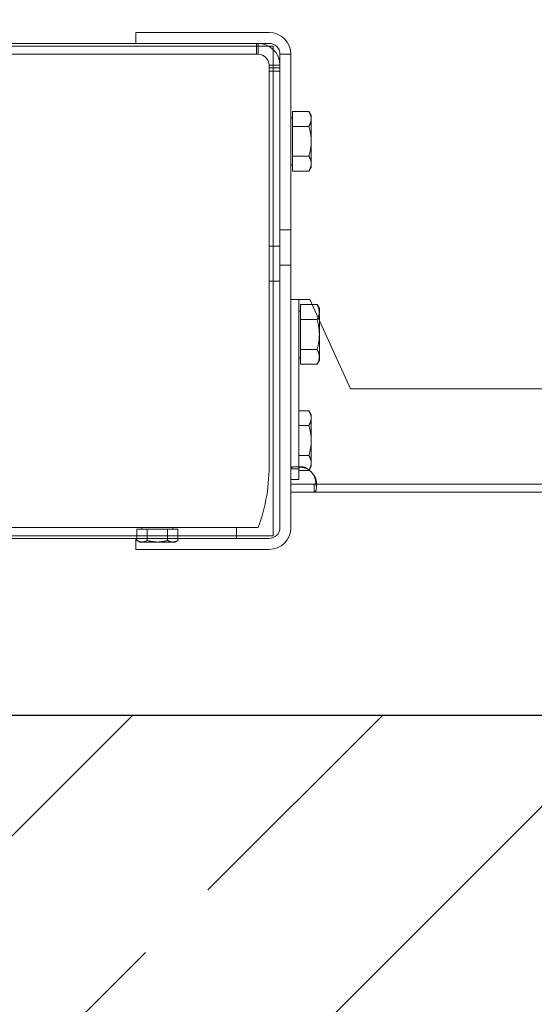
# Model space of a CAD drawing. Header units: millimetres. Extents: x -52968 to 399385, y -141133 to 110561.
# Tile 71 of 146: x 76549 to 76739, y -104054 to -103692. Entities that reach past the tile are written whole.
import ezdxf

# ---------------------------------------------------------------- set-up
doc = ezdxf.new("R2010")
doc.units = ezdxf.units.MM
doc.layers.add('_xref', color=250, linetype='Continuous')
for name, color, linetype, lineweight in [('SIM-Wegliniec-21.07.2025-Parter$0$Nowe_A-Posadzki_Nr_pióra__89', 250, 'Continuous', 0), ('SIM-Wegliniec-21.07.2025-Parter$0$Nowe_A-Płyta-Grunt_Nr_pióra__89', 250, 'Continuous', 0), ('SIM-Wegliniec-21.07.2025-Parter$0$Nowe_A-Winda_Nr_pióra__1', 250, 'Continuous', 0), ('SIM-Wegliniec-21.07.2025-Parter$0$Nowe_A-Ściany-Konstrukcyjne', 250, 'Continuous', 0), ('SIM-Wegliniec-21.07.2025-Parter$0$Nowe_A-Ściany-Konstrukcyjne_Nr_pióra__27', 250, 'Continuous', 0)]:
    doc.layers.add(name, color=color, linetype=linetype, lineweight=lineweight)

# ---------------------------------------------------------------- blocks, each defined once
blk = doc.blocks.new('SIM-Wegliniec-21.07.2025-Parter')
at = {"layer": 'SIM-Wegliniec-21.07.2025-Parter$0$Nowe_A-Ściany-Konstrukcyjne', "linetype": 'Continuous', "lineweight": 0}
h = blk.add_hatch(dxfattribs=at)
h.set_pattern_fill('Beton_zbrojony', color=256, style=0, pattern_type=2)
h.set_pattern_definition([(45, (0, 0), (-91.92388, 91.92388), []), (45, (-45.96, 45.96), (-91.92388, 91.92388), [97.5, -32.5])])
h.paths.add_polyline_path([(77880.07, -103947.6), (75380.07, -103947.6), (75380.07, -104197.6), (77880.07, -104197.6)])
at = {"layer": 'SIM-Wegliniec-21.07.2025-Parter$0$Nowe_A-Posadzki_Nr_pióra__89', "linetype": 'Continuous', "lineweight": 13, "flags": 128}
blk.add_lwpolyline([(75380.07, -102207.6), (75380.07, -103947.6), (77880.07, -103947.6), (77880.07, -102207.6)], close=True, dxfattribs=at)
at = {"layer": 'SIM-Wegliniec-21.07.2025-Parter$0$Nowe_A-Płyta-Grunt_Nr_pióra__89', "linetype": 'Continuous', "lineweight": 13, "flags": 128}
blk.add_lwpolyline([(75380.07, -103947.6), (77880.07, -103947.6), (77880.07, -102207.6), (75380.07, -102207.6)], close=True, dxfattribs=at)
at = {"layer": 'SIM-Wegliniec-21.07.2025-Parter$0$Nowe_A-Winda_Nr_pióra__1', "linetype": 'Continuous', "lineweight": 13}
for p, q in [((76592.08, -103696.59), (76641.08, -103696.59)), ((76592.08, -103696.59), (76592.08, -103700.59)), ((76640.95, -103701.59), (76119.2, -103701.59)), ((76168.07, -103700.59), (76592.08, -103700.59)), ((76592.08, -103700.59), (76641.08, -103700.59)), ((76636.5, -103703.22), (76636.5, -103700.59)), ((76636.5, -103704.59), (76636.5, -103703.22)), ((76637.08, -103700.59), (76637.08, -103703.22)), ((76637.08, -103703.22), (76637.08, -103704.59)), ((76642.58, -103701.59), (76640.95, -103701.59)), ((76642.58, -103702.79), (76642.58, -103701.59)), ((76642.58, -103709.64), (76642.58, -103702.79)), ((76123.07, -103704.59), (76637.08, -103704.59)), ((76645.08, -103878.6), (76645.08, -103704.59)), ((76649.08, -103704.59), (76645.08, -103704.59)), ((76649.08, -103878.6), (76649.08, -103704.59)), ((76641.08, -103708.59), (76642.46, -103708.59)), ((76641.08, -103708.59), (76641.08, -103787.99)), ((76641.08, -103709.64), (76642.58, -103709.64)), ((76645.08, -103710.79), (76641.08, -103710.79)), ((76642.46, -103708.59), (76645.08, -103708.59)), ((76642.58, -103787.99), (76642.58, -103709.64)), ((76642.58, -103709.64), (76645.08, -103709.64)), ((76649.68, -103727.99), (76649.08, -103727.99)), ((76649.68, -103731.11), (76649.68, -103725.62)), ((76649.68, -103725.62), (76655.73, -103725.62)), ((76656.58, -103727.09), (76655.73, -103725.62)), ((76656.58, -103728.37), (76656.58, -103727.09)), ((76656.58, -103736.59), (76656.58, -103728.37)), ((76649.68, -103742.08), (76649.68, -103731.11)), ((76649.68, -103731.11), (76655.73, -103731.11)), ((76656.58, -103744.82), (76656.58, -103736.59)), ((76649.68, -103742.08), (76655.73, -103742.08)), ((76649.68, -103747.56), (76649.68, -103742.08)), ((76649.68, -103745.19), (76649.08, -103745.19)), ((76656.58, -103746.09), (76655.73, -103747.56)), ((76656.58, -103746.09), (76656.58, -103744.82)), ((76649.68, -103747.56), (76655.73, -103747.56)), ((76649.08, -103769.09), (76645.08, -103769.09)), ((76641.08, -103775.19), (76641.08, -103854.6)), ((76645.08, -103775.19), (76641.08, -103775.19)), ((76642.58, -103853.55), (76642.58, -103775.19)), ((76642.58, -103775.19), (76642.58, -103787.99)), ((76649.08, -103782.09), (76645.08, -103782.09)), ((76645.08, -103787.99), (76641.08, -103787.99)), ((76649.08, -103794.69), (76655.08, -103794.69)), ((76652.08, -103794.69), (76652.08, -103856.98)), ((76652.68, -103802.11), (76652.68, -103796.63)), ((76652.68, -103796.63), (76656.96, -103796.63)), ((76656.08, -103794.69), (76655.08, -103794.69)), ((76671.08, -103827.6), (76656.08, -103794.69)), ((76656.96, -103796.63), (76658.73, -103796.63)), ((76659.58, -103798.09), (76658.73, -103796.63)), ((76652.68, -103798.99), (76652.08, -103798.99)), ((76659.58, -103799.37), (76659.58, -103798.09)), ((76659.58, -103802.37), (76659.58, -103799.37)), ((76652.68, -103813.08), (76652.68, -103802.11)), ((76652.68, -103802.11), (76658.73, -103802.11)), ((76659.58, -103807.59), (76659.58, -103802.37)), ((76659.58, -103815.82), (76659.58, -103807.59)), ((76652.68, -103813.08), (76658.73, -103813.08)), ((76652.68, -103818.56), (76652.68, -103813.08)), ((76659.58, -103817.09), (76659.58, -103815.82)), ((76652.68, -103816.19), (76652.08, -103816.19)), ((76652.68, -103818.56), (76658.73, -103818.56)), ((76659.58, -103817.09), (76658.73, -103818.56)), ((76873.08, -103827.6), (76671.08, -103827.6)), ((76652.08, -103835.63), (76655.73, -103835.63)), ((76656.58, -103837.1), (76655.73, -103835.63)), ((76656.58, -103838.37), (76656.58, -103837.1)), ((76652.08, -103841.11), (76655.73, -103841.11)), ((76656.58, -103846.6), (76656.58, -103838.37)), ((76656.58, -103854.82), (76656.58, -103846.6)), ((76652.08, -103852.08), (76655.73, -103852.08)), ((76642.58, -103880.4), (76642.58, -103853.55)), ((76656.58, -103856.1), (76656.58, -103854.82)), ((76651.17, -103856.98), (76649.08, -103856.98)), ((76650.83, -103856.19), (76652.96, -103856.19)), ((76652.08, -103856.98), (76651.17, -103856.98)), ((76652.08, -103856.98), (76652.08, -103860.95)), ((76652.08, -103857.56), (76655.73, -103857.56)), ((76655.8, -103857.44), (76655.73, -103857.56)), ((76656.58, -103856.1), (76655.8, -103857.44)), ((76652.08, -103860.95), (76649.08, -103860.95)), ((76649.08, -103862.6), (76657.69, -103862.6)), ((76657.69, -103863.5), (76657.69, -103862.6)), ((76657.69, -103862.6), (76873.08, -103862.6)), ((76658.48, -103861.72), (76658.48, -103863.84)), ((76657.69, -103865.6), (76649.08, -103865.6)), ((76657.69, -103865.6), (76657.69, -103863.5)), ((76873.08, -103865.6), (76657.69, -103865.6)), ((76637.08, -103878.6), (76123.07, -103878.6)), ((76592.55, -103879.2), (76592.55, -103882.6)), ((76592.55, -103879.2), (76596.3, -103879.2)), ((76594.35, -103879.2), (76594.35, -103878.6)), ((76596.3, -103879.2), (76596.3, -103882.6)), ((76596.3, -103879.2), (76603.81, -103879.2)), ((76603.81, -103879.2), (76607.56, -103879.2)), ((76603.81, -103879.2), (76603.81, -103882.6)), ((76605.75, -103879.2), (76605.75, -103878.6)), ((76607.56, -103879.2), (76607.56, -103882.6)), ((76629.08, -103878.6), (76629.08, -103882.6)), ((76642.58, -103881.6), (76642.58, -103880.4)), ((76119.2, -103881.6), (76640.95, -103881.6)), ((76592.08, -103882.6), (76168.07, -103882.6)), ((76641.08, -103882.6), (76592.08, -103882.6)), ((76592.08, -103886.6), (76592.08, -103882.6)), ((76592.55, -103882.6), (76592.55, -103883.31)), ((76593.55, -103883.9), (76592.55, -103883.31)), ((76593.55, -103883.9), (76594.43, -103883.9)), ((76594.43, -103883.9), (76600.05, -103883.9)), ((76596.3, -103882.6), (76596.3, -103883.31)), ((76600.05, -103883.9), (76605.68, -103883.9)), ((76603.81, -103882.6), (76603.81, -103883.31)), ((76605.68, -103883.9), (76606.55, -103883.9)), ((76606.55, -103883.9), (76607.56, -103883.31)), ((76607.56, -103882.6), (76607.56, -103883.31)), ((76640.95, -103881.6), (76642.58, -103881.6)), ((76641.08, -103886.6), (76592.08, -103886.6))]:
    blk.add_line(p, q, dxfattribs=at)
at = {"layer": 'SIM-Wegliniec-21.07.2025-Parter$0$Nowe_A-Winda_Nr_pióra__1', "linetype": 'Continuous', "lineweight": 13, "flags": 128}
for points in [[(76656.58, -103728.37), (76656.58, -103728.26), (76656.57, -103728.15), (76656.56, -103728.04), (76656.55, -103727.93), (76656.54, -103727.82), (76656.52, -103727.71), (76656.51, -103727.6), (76656.48, -103727.49), (76656.46, -103727.38), (76656.43, -103727.27), (76656.4, -103727.16), (76656.37, -103727.05), (76656.33, -103726.93), (76656.29, -103726.82), (76656.25, -103726.71), (76656.21, -103726.59), (76656.16, -103726.48), (76656.11, -103726.36), (76656.05, -103726.24), (76655.99, -103726.12), (76655.93, -103726), (76655.87, -103725.88), (76655.8, -103725.75), (76655.73, -103725.62)], [(76655.73, -103731.11), (76655.8, -103730.98), (76655.87, -103730.86), (76655.93, -103730.74), (76655.99, -103730.62), (76656.05, -103730.5), (76656.11, -103730.38), (76656.16, -103730.26), (76656.21, -103730.14), (76656.25, -103730.03), (76656.29, -103729.91), (76656.33, -103729.8), (76656.37, -103729.69), (76656.4, -103729.58), (76656.43, -103729.47), (76656.46, -103729.35), (76656.48, -103729.24), (76656.51, -103729.13), (76656.52, -103729.02), (76656.54, -103728.92), (76656.55, -103728.81), (76656.56, -103728.7), (76656.57, -103728.59), (76656.58, -103728.48), (76656.58, -103728.37)], [(76656.58, -103736.59), (76656.58, -103736.37), (76656.57, -103736.16), (76656.56, -103735.94), (76656.55, -103735.72), (76656.54, -103735.5), (76656.52, -103735.28), (76656.51, -103735.06), (76656.48, -103734.84), (76656.46, -103734.62), (76656.43, -103734.4), (76656.4, -103734.18), (76656.37, -103733.95), (76656.33, -103733.73), (76656.29, -103733.5), (76656.25, -103733.27), (76656.21, -103733.04), (76656.16, -103732.81), (76656.11, -103732.58), (76656.05, -103732.34), (76655.99, -103732.1), (76655.93, -103731.86), (76655.87, -103731.61), (76655.8, -103731.36), (76655.73, -103731.11)], [(76655.73, -103742.08), (76655.8, -103741.83), (76655.87, -103741.58), (76655.93, -103741.33), (76655.99, -103741.09), (76656.05, -103740.85), (76656.11, -103740.61), (76656.16, -103740.38), (76656.21, -103740.15), (76656.25, -103739.92), (76656.29, -103739.69), (76656.33, -103739.46), (76656.37, -103739.24), (76656.4, -103739.01), (76656.43, -103738.79), (76656.46, -103738.57), (76656.48, -103738.35), (76656.51, -103738.13), (76656.52, -103737.91), (76656.54, -103737.69), (76656.55, -103737.47), (76656.56, -103737.25), (76656.57, -103737.03), (76656.58, -103736.81), (76656.58, -103736.59)], [(76656.58, -103744.82), (76656.58, -103744.71), (76656.57, -103744.6), (76656.56, -103744.49), (76656.55, -103744.38), (76656.54, -103744.27), (76656.52, -103744.16), (76656.51, -103744.05), (76656.48, -103743.94), (76656.46, -103743.83), (76656.43, -103743.72), (76656.4, -103743.61), (76656.37, -103743.5), (76656.33, -103743.39), (76656.29, -103743.28), (76656.25, -103743.16), (76656.21, -103743.05), (76656.16, -103742.93), (76656.11, -103742.81), (76656.05, -103742.69), (76655.99, -103742.57), (76655.93, -103742.45), (76655.87, -103742.33), (76655.8, -103742.21), (76655.73, -103742.08)], [(76655.73, -103747.56), (76655.8, -103747.44), (76655.87, -103747.31), (76655.93, -103747.19), (76655.99, -103747.07), (76656.05, -103746.95), (76656.11, -103746.83), (76656.16, -103746.71), (76656.21, -103746.6), (76656.25, -103746.48), (76656.29, -103746.37), (76656.33, -103746.26), (76656.37, -103746.14), (76656.4, -103746.03), (76656.43, -103745.92), (76656.46, -103745.81), (76656.48, -103745.7), (76656.51, -103745.59), (76656.52, -103745.48), (76656.54, -103745.37), (76656.55, -103745.26), (76656.56, -103745.15), (76656.57, -103745.04), (76656.58, -103744.93), (76656.58, -103744.82)], [(76659.58, -103799.37), (76659.58, -103799.26), (76659.57, -103799.15), (76659.56, -103799.04), (76659.55, -103798.93), (76659.54, -103798.82), (76659.52, -103798.71), (76659.51, -103798.6), (76659.48, -103798.49), (76659.46, -103798.38), (76659.43, -103798.27), (76659.4, -103798.16), (76659.37, -103798.05), (76659.33, -103797.93), (76659.29, -103797.82), (76659.25, -103797.71), (76659.21, -103797.59), (76659.16, -103797.48), (76659.11, -103797.36), (76659.05, -103797.24), (76658.99, -103797.12), (76658.93, -103797), (76658.87, -103796.88), (76658.8, -103796.75), (76658.73, -103796.63)], [(76658.73, -103802.11), (76658.75, -103802.08), (76658.77, -103802.05), (76658.78, -103802.01), (76658.8, -103801.98), (76658.82, -103801.95), (76658.84, -103801.92), (76658.85, -103801.88), (76658.87, -103801.85), (76658.89, -103801.82), (76658.9, -103801.79), (76658.92, -103801.76), (76658.94, -103801.73), (76658.95, -103801.7), (76658.97, -103801.66), (76658.98, -103801.63), (76659, -103801.6), (76659.01, -103801.57), (76659.03, -103801.54), (76659.04, -103801.51), (76659.06, -103801.48), (76659.07, -103801.45), (76659.09, -103801.42), (76659.1, -103801.39), (76659.11, -103801.36)], [(76659.11, -103801.36), (76659.15, -103801.27), (76659.19, -103801.18), (76659.22, -103801.1), (76659.26, -103801.01), (76659.29, -103800.93), (76659.32, -103800.84), (76659.35, -103800.76), (76659.37, -103800.68), (76659.4, -103800.59), (76659.42, -103800.51), (76659.44, -103800.43), (76659.46, -103800.35), (76659.48, -103800.26), (76659.5, -103800.18), (76659.51, -103800.1), (76659.53, -103800.02), (76659.54, -103799.94), (76659.55, -103799.86), (76659.56, -103799.78), (76659.56, -103799.69), (76659.57, -103799.61), (76659.57, -103799.53), (76659.58, -103799.45), (76659.58, -103799.37)], [(76659.58, -103807.59), (76659.58, -103807.38), (76659.57, -103807.16), (76659.56, -103806.94), (76659.55, -103806.72), (76659.54, -103806.5), (76659.52, -103806.28), (76659.51, -103806.06), (76659.48, -103805.84), (76659.46, -103805.62), (76659.43, -103805.4), (76659.4, -103805.18), (76659.37, -103804.95), (76659.33, -103804.73), (76659.29, -103804.5), (76659.25, -103804.27), (76659.21, -103804.04), (76659.16, -103803.81), (76659.11, -103803.58), (76659.05, -103803.34), (76658.99, -103803.1), (76658.93, -103802.86), (76658.87, -103802.61), (76658.8, -103802.36), (76658.73, -103802.11)], [(76658.73, -103813.08), (76658.8, -103812.83), (76658.87, -103812.58), (76658.93, -103812.33), (76658.99, -103812.09), (76659.05, -103811.85), (76659.11, -103811.61), (76659.16, -103811.38), (76659.21, -103811.15), (76659.25, -103810.92), (76659.29, -103810.69), (76659.33, -103810.46), (76659.37, -103810.24), (76659.4, -103810.01), (76659.43, -103809.79), (76659.46, -103809.57), (76659.48, -103809.35), (76659.51, -103809.13), (76659.52, -103808.91), (76659.54, -103808.69), (76659.55, -103808.47), (76659.56, -103808.25), (76659.57, -103808.03), (76659.58, -103807.81), (76659.58, -103807.59)], [(76659.58, -103815.82), (76659.58, -103815.71), (76659.57, -103815.6), (76659.56, -103815.49), (76659.55, -103815.38), (76659.54, -103815.27), (76659.52, -103815.16), (76659.51, -103815.06), (76659.48, -103814.95), (76659.46, -103814.83), (76659.43, -103814.72), (76659.4, -103814.61), (76659.37, -103814.5), (76659.33, -103814.39), (76659.29, -103814.28), (76659.25, -103814.16), (76659.21, -103814.05), (76659.16, -103813.93), (76659.11, -103813.81), (76659.05, -103813.69), (76658.99, -103813.57), (76658.93, -103813.45), (76658.87, -103813.33), (76658.8, -103813.21), (76658.73, -103813.08)], [(76658.73, -103818.56), (76658.8, -103818.44), (76658.87, -103818.31), (76658.93, -103818.19), (76658.99, -103818.07), (76659.05, -103817.95), (76659.11, -103817.83), (76659.16, -103817.71), (76659.21, -103817.6), (76659.25, -103817.48), (76659.29, -103817.37), (76659.33, -103817.26), (76659.37, -103817.14), (76659.4, -103817.03), (76659.43, -103816.92), (76659.46, -103816.81), (76659.48, -103816.7), (76659.51, -103816.59), (76659.52, -103816.48), (76659.54, -103816.37), (76659.55, -103816.26), (76659.56, -103816.15), (76659.57, -103816.04), (76659.58, -103815.93), (76659.58, -103815.82)], [(76656.58, -103838.37), (76656.58, -103838.26), (76656.57, -103838.15), (76656.56, -103838.04), (76656.55, -103837.93), (76656.54, -103837.82), (76656.52, -103837.71), (76656.51, -103837.6), (76656.48, -103837.49), (76656.46, -103837.38), (76656.43, -103837.27), (76656.4, -103837.16), (76656.37, -103837.05), (76656.33, -103836.93), (76656.29, -103836.82), (76656.25, -103836.71), (76656.21, -103836.59), (76656.16, -103836.48), (76656.11, -103836.36), (76656.05, -103836.24), (76655.99, -103836.12), (76655.93, -103836), (76655.87, -103835.88), (76655.8, -103835.75), (76655.73, -103835.63)], [(76655.73, -103841.11), (76655.8, -103840.98), (76655.87, -103840.86), (76655.93, -103840.74), (76655.99, -103840.62), (76656.05, -103840.5), (76656.11, -103840.38), (76656.16, -103840.26), (76656.21, -103840.14), (76656.25, -103840.03), (76656.29, -103839.91), (76656.33, -103839.8), (76656.37, -103839.69), (76656.4, -103839.58), (76656.43, -103839.47), (76656.46, -103839.36), (76656.48, -103839.24), (76656.51, -103839.13), (76656.52, -103839.03), (76656.54, -103838.92), (76656.55, -103838.81), (76656.56, -103838.7), (76656.57, -103838.59), (76656.58, -103838.48), (76656.58, -103838.37)], [(76656.58, -103846.6), (76656.58, -103846.38), (76656.57, -103846.16), (76656.56, -103845.94), (76656.55, -103845.72), (76656.54, -103845.5), (76656.52, -103845.28), (76656.51, -103845.06), (76656.48, -103844.84), (76656.46, -103844.62), (76656.43, -103844.4), (76656.4, -103844.18), (76656.37, -103843.95), (76656.33, -103843.73), (76656.29, -103843.5), (76656.25, -103843.27), (76656.21, -103843.04), (76656.16, -103842.81), (76656.11, -103842.58), (76656.05, -103842.34), (76655.99, -103842.1), (76655.93, -103841.86), (76655.87, -103841.61), (76655.8, -103841.36), (76655.73, -103841.11)], [(76655.73, -103852.08), (76655.8, -103851.83), (76655.87, -103851.58), (76655.93, -103851.33), (76655.99, -103851.09), (76656.05, -103850.85), (76656.11, -103850.61), (76656.16, -103850.38), (76656.21, -103850.15), (76656.25, -103849.92), (76656.29, -103849.69), (76656.33, -103849.46), (76656.37, -103849.24), (76656.4, -103849.01), (76656.43, -103848.79), (76656.46, -103848.57), (76656.48, -103848.35), (76656.51, -103848.13), (76656.52, -103847.91), (76656.54, -103847.69), (76656.55, -103847.47), (76656.56, -103847.25), (76656.57, -103847.03), (76656.58, -103846.81), (76656.58, -103846.6)], [(76656.58, -103854.82), (76656.58, -103854.71), (76656.57, -103854.6), (76656.56, -103854.49), (76656.55, -103854.38), (76656.54, -103854.27), (76656.52, -103854.16), (76656.51, -103854.06), (76656.48, -103853.95), (76656.46, -103853.84), (76656.43, -103853.72), (76656.4, -103853.61), (76656.37, -103853.5), (76656.33, -103853.39), (76656.29, -103853.28), (76656.25, -103853.16), (76656.21, -103853.05), (76656.16, -103852.93), (76656.11, -103852.81), (76656.05, -103852.69), (76655.99, -103852.57), (76655.93, -103852.45), (76655.87, -103852.33), (76655.8, -103852.21), (76655.73, -103852.08)], [(76655.8, -103857.44), (76655.87, -103857.32), (76655.93, -103857.2), (76655.99, -103857.08), (76656.04, -103856.97), (76656.1, -103856.86), (76656.14, -103856.74), (76656.19, -103856.63), (76656.24, -103856.52), (76656.28, -103856.41), (76656.32, -103856.3), (76656.35, -103856.19), (76656.39, -103856.09), (76656.42, -103855.98), (76656.44, -103855.87), (76656.47, -103855.77), (76656.49, -103855.66), (76656.51, -103855.56), (76656.53, -103855.45), (76656.54, -103855.35), (76656.56, -103855.24), (76656.56, -103855.14), (76656.57, -103855.03), (76656.58, -103854.93), (76656.58, -103854.82)], [(76655.08, -103856.98), (76654.7, -103856.85), (76654.32, -103856.74), (76653.94, -103856.63), (76653.56, -103856.54), (76653.19, -103856.46), (76652.82, -103856.39), (76652.45, -103856.33), (76652.1, -103856.28), (76651.76, -103856.24), (76651.44, -103856.22), (76651.13, -103856.2), (76650.83, -103856.19), (76650.56, -103856.2), (76650.31, -103856.22), (76650.08, -103856.24), (76649.87, -103856.28), (76649.68, -103856.33), (76649.52, -103856.39), (76649.38, -103856.46), (76649.27, -103856.54), (76649.19, -103856.63), (76649.12, -103856.74), (76649.09, -103856.85), (76649.08, -103856.98)], [(76652.08, -103856.98), (76652.08, -103856.94), (76652.08, -103856.91), (76652.08, -103856.87), (76652.08, -103856.84), (76652.09, -103856.8), (76652.09, -103856.77), (76652.1, -103856.74), (76652.11, -103856.7), (76652.12, -103856.67), (76652.13, -103856.64), (76652.14, -103856.61), (76652.15, -103856.59), (76652.16, -103856.56), (76652.18, -103856.53), (76652.19, -103856.51), (76652.21, -103856.48), (76652.23, -103856.46), (76652.25, -103856.44), (76652.27, -103856.41), (76652.29, -103856.39), (76652.32, -103856.37), (76652.34, -103856.35), (76652.37, -103856.34), (76652.39, -103856.32)], [(76652.39, -103856.32), (76652.46, -103856.29), (76652.53, -103856.26), (76652.61, -103856.23), (76652.7, -103856.22), (76652.79, -103856.2), (76652.88, -103856.2), (76652.99, -103856.2), (76653.09, -103856.2), (76653.2, -103856.21), (76653.32, -103856.23), (76653.44, -103856.25), (76653.56, -103856.27), (76653.68, -103856.31), (76653.81, -103856.34), (76653.94, -103856.39), (76654.07, -103856.43), (76654.2, -103856.49), (76654.33, -103856.54), (76654.45, -103856.61), (76654.58, -103856.67), (76654.71, -103856.74), (76654.83, -103856.82), (76654.96, -103856.9), (76655.08, -103856.98)], [(76655.73, -103857.56), (76655.73, -103857.55), (76655.74, -103857.54), (76655.75, -103857.53), (76655.75, -103857.52), (76655.76, -103857.51), (76655.76, -103857.5), (76655.77, -103857.49), (76655.78, -103857.48), (76655.78, -103857.47), (76655.79, -103857.46), (76655.79, -103857.45), (76655.8, -103857.44)], [(76657.69, -103865.6), (76657.82, -103865.58), (76657.93, -103865.55), (76658.04, -103865.49), (76658.13, -103865.4), (76658.21, -103865.29), (76658.28, -103865.15), (76658.34, -103864.99), (76658.39, -103864.81), (76658.43, -103864.6), (76658.46, -103864.37), (76658.47, -103864.11), (76658.48, -103863.84), (76658.47, -103863.55), (76658.46, -103863.24), (76658.43, -103862.91), (76658.39, -103862.57), (76658.34, -103862.22), (76658.28, -103861.86), (76658.21, -103861.49), (76658.13, -103861.12), (76658.04, -103860.74), (76657.93, -103860.36), (76657.82, -103859.98), (76657.69, -103859.6)], [(76657.69, -103859.6), (76657.77, -103859.72), (76657.85, -103859.84), (76657.93, -103859.97), (76658, -103860.09), (76658.07, -103860.22), (76658.13, -103860.35), (76658.19, -103860.48), (76658.24, -103860.61), (76658.29, -103860.74), (76658.33, -103860.86), (76658.37, -103860.99), (76658.4, -103861.11), (76658.43, -103861.23), (76658.45, -103861.35), (76658.46, -103861.47), (76658.47, -103861.58), (76658.48, -103861.69), (76658.48, -103861.79), (76658.47, -103861.88), (76658.46, -103861.97), (76658.44, -103862.06), (76658.41, -103862.14), (76658.39, -103862.21), (76658.35, -103862.28)], [(76658.35, -103862.28), (76658.33, -103862.31), (76658.32, -103862.33), (76658.3, -103862.36), (76658.28, -103862.38), (76658.26, -103862.4), (76658.24, -103862.42), (76658.21, -103862.44), (76658.19, -103862.46), (76658.16, -103862.48), (76658.14, -103862.49), (76658.11, -103862.51), (76658.08, -103862.52), (76658.06, -103862.53), (76658.03, -103862.54), (76658, -103862.55), (76657.97, -103862.56), (76657.93, -103862.57), (76657.9, -103862.58), (76657.87, -103862.58), (76657.83, -103862.59), (76657.8, -103862.59), (76657.76, -103862.59), (76657.73, -103862.59), (76657.69, -103862.6)], [(76592.55, -103883.31), (76592.64, -103883.36), (76592.72, -103883.41), (76592.8, -103883.45), (76592.89, -103883.5), (76592.97, -103883.54), (76593.05, -103883.57), (76593.13, -103883.61), (76593.21, -103883.64), (76593.29, -103883.67), (76593.37, -103883.7), (76593.44, -103883.73), (76593.52, -103883.75), (76593.6, -103883.78), (76593.67, -103883.8), (76593.75, -103883.82), (76593.83, -103883.83), (76593.9, -103883.85), (76593.98, -103883.86), (76594.05, -103883.87), (76594.13, -103883.88), (76594.2, -103883.89), (76594.28, -103883.89), (76594.35, -103883.89), (76594.43, -103883.9)], [(76594.43, -103883.9), (76594.5, -103883.89), (76594.58, -103883.89), (76594.65, -103883.89), (76594.73, -103883.88), (76594.8, -103883.87), (76594.88, -103883.86), (76594.95, -103883.85), (76595.03, -103883.83), (76595.1, -103883.82), (76595.18, -103883.8), (76595.25, -103883.78), (76595.33, -103883.75), (76595.41, -103883.73), (76595.48, -103883.7), (76595.56, -103883.67), (76595.64, -103883.64), (76595.72, -103883.61), (76595.8, -103883.57), (76595.88, -103883.54), (76595.96, -103883.5), (76596.05, -103883.45), (76596.13, -103883.41), (76596.22, -103883.36), (76596.3, -103883.31)], [(76596.3, -103883.31), (76596.47, -103883.36), (76596.65, -103883.41), (76596.81, -103883.45), (76596.98, -103883.5), (76597.14, -103883.54), (76597.31, -103883.57), (76597.47, -103883.61), (76597.62, -103883.64), (76597.78, -103883.67), (76597.94, -103883.7), (76598.09, -103883.73), (76598.25, -103883.75), (76598.4, -103883.78), (76598.55, -103883.8), (76598.7, -103883.82), (76598.85, -103883.83), (76599.01, -103883.85), (76599.16, -103883.86), (76599.31, -103883.87), (76599.45, -103883.88), (76599.6, -103883.89), (76599.75, -103883.89), (76599.9, -103883.89), (76600.05, -103883.9)], [(76600.05, -103883.9), (76600.21, -103883.89), (76600.36, -103883.89), (76600.51, -103883.89), (76600.65, -103883.88), (76600.8, -103883.87), (76600.95, -103883.86), (76601.1, -103883.85), (76601.26, -103883.83), (76601.41, -103883.82), (76601.56, -103883.8), (76601.71, -103883.78), (76601.86, -103883.75), (76602.02, -103883.73), (76602.17, -103883.7), (76602.33, -103883.67), (76602.49, -103883.64), (76602.64, -103883.61), (76602.8, -103883.57), (76602.97, -103883.54), (76603.13, -103883.5), (76603.3, -103883.45), (76603.46, -103883.41), (76603.64, -103883.36), (76603.81, -103883.31)], [(76603.81, -103883.31), (76603.89, -103883.36), (76603.98, -103883.41), (76604.06, -103883.45), (76604.15, -103883.5), (76604.23, -103883.54), (76604.31, -103883.57), (76604.39, -103883.61), (76604.47, -103883.64), (76604.55, -103883.67), (76604.63, -103883.7), (76604.7, -103883.73), (76604.78, -103883.75), (76604.86, -103883.78), (76604.93, -103883.8), (76605.01, -103883.82), (76605.08, -103883.83), (76605.16, -103883.85), (76605.23, -103883.86), (76605.31, -103883.87), (76605.38, -103883.88), (76605.46, -103883.89), (76605.53, -103883.89), (76605.61, -103883.89), (76605.68, -103883.9)], [(76605.68, -103883.9), (76605.76, -103883.89), (76605.83, -103883.89), (76605.91, -103883.89), (76605.98, -103883.88), (76606.06, -103883.87), (76606.13, -103883.86), (76606.21, -103883.85), (76606.28, -103883.83), (76606.36, -103883.82), (76606.44, -103883.8), (76606.51, -103883.78), (76606.59, -103883.75), (76606.66, -103883.73), (76606.74, -103883.7), (76606.82, -103883.67), (76606.9, -103883.64), (76606.98, -103883.61), (76607.06, -103883.57), (76607.14, -103883.54), (76607.22, -103883.5), (76607.3, -103883.45), (76607.39, -103883.41), (76607.47, -103883.36), (76607.56, -103883.31)]]:
    blk.add_lwpolyline(points, dxfattribs=at)
at = {"layer": 'SIM-Wegliniec-21.07.2025-Parter$0$Nowe_A-Winda_Nr_pióra__1', "linetype": 'Continuous', "lineweight": 13}
for centre, radius, start, end in [((76641.08, -103704.59), 8, 0, 90), ((76637.08, -103708.59), 8, 0, 90), ((76641.08, -103704.59), 4, 0, 90), ((76637.08, -103708.59), 4, 0, 90), ((76577.35, -103856.31), 63.75, 339.5361, 1.5392), ((76651.98, -103862.69), 6.5, 28.4827, 61.5173), ((76641.08, -103878.6), 8, 270, 0), ((76641.08, -103878.6), 4, 270, 0)]:
    blk.add_arc(centre, radius, start, end, dxfattribs=at)
at = {"layer": 'SIM-Wegliniec-21.07.2025-Parter$0$Nowe_A-Ściany-Konstrukcyjne_Nr_pióra__27', "linetype": 'Continuous', "lineweight": 25, "flags": 128}
blk.add_lwpolyline([(77880.07, -103947.6), (75380.07, -103947.6)], dxfattribs=at)

msp = doc.modelspace()

# ---------------------------------------------------------------- block references
at = {"layer": '_xref'}
msp.add_blockref('SIM-Wegliniec-21.07.2025-Parter', (0, 0), dxfattribs=at)

doc.saveas('drawing.dxf')
